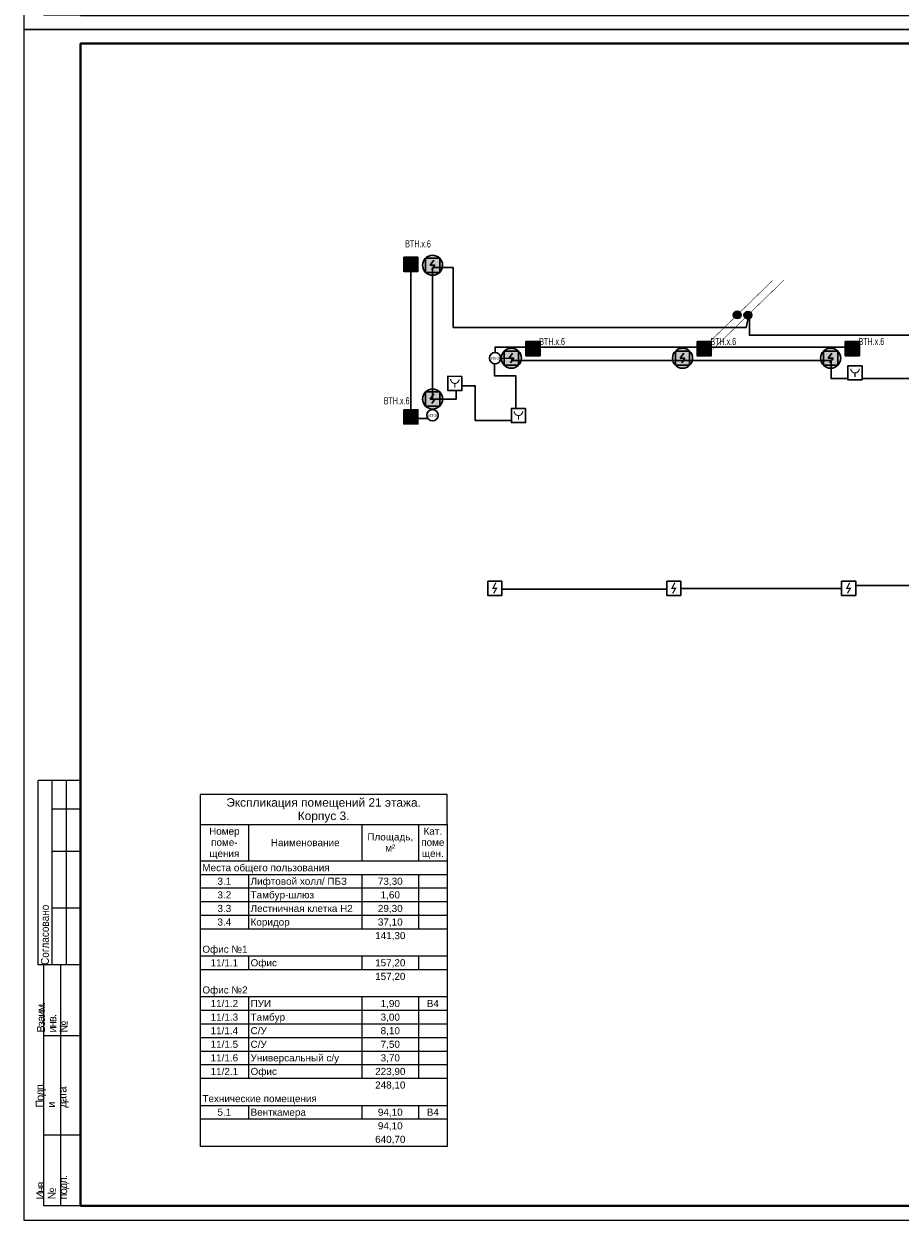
# Model space of a CAD drawing. Header units: millimetres. Extents: x -195178 to 1761886, y 140622 to 301105.
# Tile 97 of 131: x 959185 to 990073, y 182305 to 224498. Entities that reach past the tile are written whole.
import ezdxf
from ezdxf.enums import TextEntityAlignment as Align

# ---------------------------------------------------------------- set-up
doc = ezdxf.new("R2010")
doc.units = ezdxf.units.MM
doc.set_wipeout_variables(frame=1)
doc.linetypes.add('CONTINOUS', pattern=[0])
for name, color, linetype, lineweight in [('A-010-M_LINE-T', 7, 'Continuous', 18), ('format-line3', 7, 'Continuous', 13), ('RC-Извещатели_пожарные', 1, 'Continuous', 30), ('Z-000-P_SCHED', 7, 'Continuous', 20), ('Рамка', 7, 'Continuous', 18), ('СС-011-ПОЖ-СИГНАЛИЗАЦИЯ', 1, 'Continuous', 30), ('УГО АПС и АПЗ$0$_АПС_Оборудование', 1, 'Continuous', 30), ('УГО АПС и АПЗ$0$СС-011-ПОЖ-СИГНАЛИЗАЦИЯ', 1, 'Continuous', 30)]:
    doc.layers.add(name, color=color, linetype=linetype, lineweight=lineweight)
for name, color, linetype in [('EI_HATCH_GALV', 7, 'Continuous'), ('ПС', 1, 'Continuous'), ('формат', 250, 'Continuous')]:
    doc.layers.add(name, color=color, linetype=linetype)
doc.styles.add('1111', font='ARIALN.TTF')
doc.styles.add('Arial', font='arial.ttf', dxfattribs={"width": 0.9, "height": 700})
doc.styles.add('Arial Narrow', font='ARIALN.TTF', dxfattribs={"width": 0.9, "height": 600})
doc.styles.add('Arial_4', font='arial.ttf', dxfattribs={"height": 3})
doc.styles.add('Arial_5', font='arial.ttf', dxfattribs={"height": 2.5})
doc.styles.get("Standard").update_dxf_attribs({"font": 'isocpeur.ttf', "width": 0.9})

# ---------------------------------------------------------------- blocks, each defined once
blk = doc.blocks.new('*U29')
for p, q in [((-574, 155), (-589, 155)), ((-589, 90), (-589, 155)), ((-574, 145), (-584, 145)), ((-574, 130), (-584, 130)), ((-574, 110), (-584, 110)), ((-587, 90), (-589, 90)), ((-587, 5), (-587, 90)), ((-574, 90), (-587, 90)), ((-581, 5), (-581, 90)), ((-574, 65), (-587, 65)), ((-574, 30), (-587, 30)), ((-574, 5), (-587, 5))]:
    blk.add_line(p, q)
at = {"color": 0, "lineweight": 0}
blk.add_lwpolyline([(-594, 0), (0, 0), (0, 420), (-594, 420)], close=True, dxfattribs=at)
at = {"lineweight": 40}
blk.add_lwpolyline([(-574, 5), (-5, 5), (-5, 415), (-574, 415)], close=True, dxfattribs=at)
at = {"layer": 'format-line3', "linetype": 'ByBlock'}
for p, q in [((-584, 90), (-584, 155)), ((-579, 90), (-579, 155))]:
    blk.add_line(p, q, dxfattribs=at)
at = {"style": 'Arial', "width": 0.9}
blk.add_text('Формат:', height=2.8, dxfattribs=at).set_placement((-53.97, 1.25))
at = {"char_height": 2.8, "width": 0.2, "attachment_point": 4, "rotation": 90, "line_spacing_factor": 0.857143, "style": 'Arial'}
for s, insert in [('{\\W0.45993; }Согласовано', (-586.58, 90)), ('{\\W0.62543;\\T0.75; \\W1;Взаим. инв. №}', (-584, 66.14)), ('{\\W0.5838;\\T0.8; \\W1;Подп. и дата}', (-584, 39.63)), ('{\\W0.5838;\\T0.8; \\W1;Инв. № подл.}', (-583.77, 7.25))]:
    blk.add_mtext(s, dxfattribs=dict(at, insert=insert))
at = {"style": 'Arial', "width": 0.9, "flags": 8}
blk.add_attdef('FORMAT', (-36.87, 1.26), '', height=2.8, dxfattribs=at)
blk = doc.blocks.new('RC-UGO-IRA-01')
blk.add_wipeout([(2.5, 2.5), (2.5, -2.5), (-2.5, -2.5), (-2.5, 2.5)]).dxf.layer = 'RC-Извещатели_пожарные'
blk.add_wipeout([(-2.5, -2.5), (-2.5, 2.5), (2.5, 2.5), (2.5, -2.5)]).dxf.layer = 'RC-Извещатели_пожарные'
at = {"layer": 'RC-Извещатели_пожарные', "ltscale": 30}
blk.add_lwpolyline([(2.5, 2.5), (2.5, -2.5), (-2.5, -2.5), (-2.5, 2.5)], close=True, dxfattribs=at)
at = {"layer": 'RC-Извещатели_пожарные', "ltscale": 30, "const_width": 0.375}
blk.add_lwpolyline([(-1.5, 1.5, 1), (1.5, 1.5, 1)], format="xyb", dxfattribs=at)
blk.add_lwpolyline([(0, 0), (0, -1.5)], dxfattribs=at)
at = {"layer": 'RC-Извещатели_пожарные'}
blk.add_attdef('PSTN', text='', height=1.5, dxfattribs=at).set_placement((2.5, 2.5), align=Align.BOTTOM_CENTER)
blk = doc.blocks.new('ИП 212-45')
blk.add_wipeout([(346277, -75580), (346277, -76080), (345777, -76080), (345777, -75580)]).dxf.layer = 'RC-Извещатели_пожарные'
blk.add_wipeout([(345777, -76080), (345777, -75580), (346277, -75580), (346277, -76080)]).dxf.layer = 'RC-Извещатели_пожарные'
at = {"layer": 'RC-Извещатели_пожарные'}
blk.add_hatch(color=0, dxfattribs=at).paths.add_polyline_path([(346128, -75805), (346014, -76005), (345964, -76005), (346050, -75855), (345927, -75855), (346039, -75630), (346089, -75630), (346002, -75805)])
at = {"layer": 'RC-Извещатели_пожарные', "color": 0, "ltscale": 30}
for p, q in [((345777, -75580), (346277, -75580)), ((345777, -76080), (345777, -75580)), ((346277, -75580), (346277, -76080)), ((346277, -76080), (345777, -76080))]:
    blk.add_line(p, q, dxfattribs=at)
blk = doc.blocks.new('*U83')
h = blk.add_hatch(color=256)
edge = h.paths.add_edge_path()
edge.add_arc((0, 0), 38.7, 0, 360)
for points in [[(348, 348, 0, 50, 0), (206, 206, 5, 5, 0), (0, 0, 5, 5, 0)], [(0, 0, 0, 50, 0), (-141, -141, 5, 5, 0), (-348, -348, 5, 5, 0)]]:
    blk.add_lwpolyline(points, format="xyseb")
blk.add_circle((0, 0), 38.7)
blk = doc.blocks.new('*U80')
h = blk.add_hatch(color=256)
edge = h.paths.add_edge_path()
edge.add_arc((0, 0), 38.7, 0, 360)
for points in [[(0, 0, 0, 50, 0), (141, 141, 5, 5, 0), (348, 348, 5, 5, 0)], [(-348, -348, 0, 50, 0), (-206, -206, 5, 5, 0), (0, 0, 5, 5, 0)]]:
    blk.add_lwpolyline(points, format="xyseb")
blk.add_circle((0, 0), 38.7)
blk = doc.blocks.new('ИП в подвесном потолке')
at = {"layer": 'EI_HATCH_GALV', "lineweight": 30, "true_color": 0xffffff}
h = blk.add_hatch(color=7, dxfattribs=at)
h.dxf.hatch_style = 1
edge = h.paths.add_edge_path()
edge.add_arc((494584, -66648), 354, 0, 360)
at = {"color": 1, "linetype": 'ByBlock', "lineweight": -2}
for p, q in [((494624, -66471), (494501, -66648)), ((494501, -66648), (494667, -66648)), ((494667, -66648), (494553, -66811))]:
    blk.add_line(p, q, dxfattribs=at)
at = {"color": 1, "linetype": 'ByBlock', "lineweight": -2, "ltscale": 0.1}
blk.add_lwpolyline([(494334, -66398), (494834, -66398), (494834, -66898), (494334, -66898)], close=True, dxfattribs=at)
at = {"layer": 'СС-011-ПОЖ-СИГНАЛИЗАЦИЯ', "lineweight": 30}
blk.add_circle((494584, -66648), 354, dxfattribs=at)
blk = doc.blocks.new('*U77')
at = {"lineweight": 35, "true_color": 0xffffff}
h = blk.add_hatch(color=7, dxfattribs=at)
h.dxf.hatch_style = 1
h.paths.add_polyline_path([(0, 500), (0, 0), (500, 0), (500, 500)])
at = {"color": 1, "linetype": 'ByBlock', "lineweight": -2}
for p, q in [((289, 426), (167, 250)), ((167, 250), (333, 250)), ((333, 250), (219, 86))]:
    blk.add_line(p, q, dxfattribs=at)
at = {"color": 1, "linetype": 'ByBlock', "lineweight": -2, "ltscale": 0.1}
blk.add_lwpolyline([(0, 500), (500, 500), (500, 0), (0, 0)], close=True, dxfattribs=at)
at = {"color": 0, "linetype": 'ByBlock', "lineweight": -2, "style": '1111', "flags": 1}
for tag, p in [('NAME_DEVICE', (-64, -421)), ('NUM_POM', (-82, -847))]:
    blk.add_attdef(tag, p, '', height=125, dxfattribs=at)
at = {"color": 0, "linetype": 'ByBlock', "lineweight": -2, "style": '1111'}
blk.add_attdef('INDEX', (-63, -235), '', height=125, dxfattribs=at)
at = {"color": 0, "linetype": 'ByBlock', "lineweight": -2, "style": '1111', "width": 0.7}
blk.add_attdef('NUM_DEVICE', (-64, -630), '', height=125, dxfattribs=at)
blk = doc.blocks.new('УГО АПС и АПЗ$0$A$C0ED213A1')
blk.add_wipeout([(-200, 0), (0, -200), (200, 0), (0, 200)])
blk.add_circle((0, 0), 200)
at = {"layer": 'УГО АПС и АПЗ$0$СС-011-ПОЖ-СИГНАЛИЗАЦИЯ', "color": 1, "style": 'Arial Narrow', "width": 0.9}
blk.add_text('ИЗ-2О', height=100, dxfattribs=at).set_placement((-145, -58))

msp = doc.modelspace()

# ---------------------------------------------------------------- linework, layer by layer
at = {"layer": 'A-010-M_LINE-T'}
for p, q in [((965401, 197312), (965401, 196253)), ((974101, 197312), (965401, 197312)), ((974101, 196253), (974101, 197312)), ((965401, 196253), (965401, 184903)), ((965401, 196253), (974101, 196253)), ((967101, 196253), (967101, 194966)), ((971101, 196253), (971101, 194966)), ((973101, 196253), (973101, 194966)), ((974101, 196253), (974101, 184903)), ((967101, 194966), (965401, 194966)), ((971101, 194966), (967101, 194966)), ((973101, 194966), (971101, 194966)), ((974101, 194966), (973101, 194966)), ((967101, 194487), (965401, 194487)), ((971101, 194487), (967101, 194487)), ((967101, 194487), (967101, 194007)), ((973101, 194487), (971101, 194487)), ((971101, 194487), (971101, 194007)), ((974101, 194487), (973101, 194487)), ((973101, 194487), (973101, 194007)), ((967101, 194007), (965401, 194007)), ((971101, 194007), (967101, 194007)), ((967101, 194007), (967101, 193528)), ((973101, 194007), (971101, 194007)), ((971101, 194007), (971101, 193528)), ((974101, 194007), (973101, 194007)), ((973101, 194007), (973101, 193528)), ((967101, 193528), (965401, 193528)), ((971101, 193528), (967101, 193528)), ((967101, 193528), (967101, 193049)), ((973101, 193528), (971101, 193528)), ((971101, 193528), (971101, 193049)), ((974101, 193528), (973101, 193528)), ((973101, 193528), (973101, 193049)), ((967101, 193049), (965401, 193049)), ((971101, 193049), (967101, 193049)), ((967101, 193049), (967101, 192570)), ((973101, 193049), (971101, 193049)), ((971101, 193049), (971101, 192570)), ((974101, 193049), (973101, 193049)), ((973101, 193049), (973101, 192570)), ((967101, 192570), (965401, 192570)), ((971101, 192570), (967101, 192570)), ((973101, 192570), (971101, 192570)), ((974101, 192570), (973101, 192570)), ((967101, 191611), (965401, 191611)), ((971101, 191611), (967101, 191611)), ((967101, 191611), (967101, 191132)), ((973101, 191611), (971101, 191611)), ((971101, 191611), (971101, 191132)), ((974101, 191611), (973101, 191611)), ((973101, 191611), (973101, 191132)), ((967101, 191132), (965401, 191132)), ((971101, 191132), (967101, 191132)), ((973101, 191132), (971101, 191132)), ((974101, 191132), (973101, 191132)), ((967101, 190174), (965401, 190174)), ((971101, 190174), (967101, 190174)), ((967101, 190174), (967101, 189695)), ((973101, 190174), (971101, 190174)), ((971101, 190174), (971101, 189695)), ((974101, 190174), (973101, 190174)), ((973101, 190174), (973101, 189695)), ((967101, 189695), (965401, 189695)), ((971101, 189695), (967101, 189695)), ((967101, 189695), (967101, 189216)), ((973101, 189695), (971101, 189695)), ((971101, 189695), (971101, 189216)), ((974101, 189695), (973101, 189695)), ((973101, 189695), (973101, 189216)), ((967101, 189216), (965401, 189216)), ((971101, 189216), (967101, 189216)), ((967101, 189216), (967101, 188736)), ((973101, 189216), (971101, 189216)), ((971101, 189216), (971101, 188736)), ((974101, 189216), (973101, 189216)), ((973101, 189216), (973101, 188736)), ((967101, 188736), (965401, 188736)), ((971101, 188736), (967101, 188736)), ((967101, 188736), (967101, 188257)), ((973101, 188736), (971101, 188736)), ((971101, 188736), (971101, 188257)), ((974101, 188736), (973101, 188736)), ((973101, 188736), (973101, 188257)), ((967101, 188257), (965401, 188257)), ((971101, 188257), (967101, 188257)), ((967101, 188257), (967101, 187778)), ((973101, 188257), (971101, 188257)), ((971101, 188257), (971101, 187778)), ((974101, 188257), (973101, 188257)), ((973101, 188257), (973101, 187778)), ((967101, 187778), (965401, 187778)), ((971101, 187778), (967101, 187778)), ((967101, 187778), (967101, 187299)), ((973101, 187778), (971101, 187778)), ((971101, 187778), (971101, 187299)), ((974101, 187778), (973101, 187778)), ((973101, 187778), (973101, 187299)), ((967101, 187299), (965401, 187299)), ((971101, 187299), (967101, 187299)), ((973101, 187299), (971101, 187299)), ((974101, 187299), (973101, 187299)), ((967101, 186340), (965401, 186340)), ((971101, 186340), (967101, 186340)), ((967101, 186340), (967101, 185861)), ((973101, 186340), (971101, 186340)), ((971101, 186340), (971101, 185861)), ((974101, 186340), (973101, 186340)), ((973101, 186340), (973101, 185861)), ((967101, 185861), (965401, 185861)), ((971101, 185861), (967101, 185861)), ((973101, 185861), (971101, 185861)), ((974101, 185861), (973101, 185861)), ((974101, 184903), (965401, 184903))]:
    msp.add_line(p, q, dxfattribs=at)
at = {"layer": 'Рамка'}
msp.add_lwpolyline([(961185, 182805), (1018085, 182805), (1018085, 223805), (961185, 223805)], close=True, dxfattribs=at)
at = {"layer": 'СС-011-ПОЖ-СИГНАЛИЗАЦИЯ', "color": 1, "lineweight": 30, "ltscale": 100}
for points in [[(973425, 210577), (972821, 210577), (972821, 215768)], [(975798, 212749), (975798, 213101), (988539, 213101)]]:
    msp.add_lwpolyline(points, dxfattribs=at)
at = {"layer": 'СС-011-ПОЖ-СИГНАЛИЗАЦИЯ', "lineweight": 30, "ltscale": 100}
for points in [[(993571, 211990), (987642, 211990), (987642, 212625), (976381, 212625), (976381, 212701), (975773, 212704), (975773, 212086), (976523, 212086), (976523, 210505), (975773, 210505), (975773, 210505), (975098, 210505), (975092, 211733), (974428, 211733), (974428, 211267), (973595, 211267), (973595, 215902), (974323, 215902), (974323, 213794), (982589, 213794), (982589, 213794), (982589, 213794), (982724, 213794), (984652, 213794), (984736, 214222)], [(984764, 214222), (984764, 213516), (989618, 213516), (989618, 213516), (993571, 213516)], [(992265, 211885), (992265, 207769), (1006585, 207769), (1006585, 207468), (1001383, 207468), (1001383, 207440), (995806, 207440), (995806, 204694), (988234, 204694), (988234, 204585), (982093, 204585), (982093, 204563), (975785, 204563)]]:
    msp.add_lwpolyline(points, dxfattribs=at)

# ---------------------------------------------------------------- block references
at = {"xscale": 3.600000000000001, "yscale": 3.600000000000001, "zscale": 3.600000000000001, "rotation": 359.2880171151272}
for name, p in [('*U83', (984332, 214233)), ('*U80', (984709, 214225))]:
    msp.add_blockref(name, p, dxfattribs=at)
at = {"layer": 'ПС', "color": 7, "linetype": 'CONTINOUS', "lineweight": 30, "ltscale": 100}
ref = msp.add_blockref('*U77', (972573, 215768), dxfattribs=dict(at, xscale=1.000736, yscale=1.000736, zscale=1.000736))
ref.add_attrib('NUM_DEVICE', 'BTH.x.6', dxfattribs={"layer": '0', "color": 0, "linetype": 'ByBlock', "lineweight": -2, "ltscale": 100, "height": 250.2, "style": '1111', "width": 0.7}).set_placement((973079, 216614), align=Align.CENTER)
ref = msp.add_blockref('*U77', (976883, 212795), dxfattribs=dict(at, xscale=1.000736, yscale=1.000736, zscale=1.000736))
ref.add_attrib('NUM_DEVICE', 'BTH.x.6', dxfattribs={"layer": '0', "color": 0, "linetype": 'ByBlock', "lineweight": -2, "ltscale": 100, "height": 250.2, "style": '1111', "width": 0.7}).set_placement((977805, 213171), align=Align.CENTER)
ref = msp.add_blockref('*U77', (982918, 212795), dxfattribs=dict(at, xscale=1.000736, yscale=1.000736, zscale=1.000736))
ref.add_attrib('NUM_DEVICE', 'BTH.x.6', dxfattribs={"layer": '0', "color": 0, "linetype": 'ByBlock', "lineweight": -2, "ltscale": 100, "height": 250.2, "style": '1111', "width": 0.7}).set_placement((983840, 213171), align=Align.CENTER)
ref = msp.add_blockref('*U77', (988138, 212795), dxfattribs=dict(at, xscale=1.000736, yscale=1.000736, zscale=1.000736))
ref.add_attrib('NUM_DEVICE', 'BTH.x.6', dxfattribs={"layer": '0', "color": 0, "linetype": 'ByBlock', "lineweight": -2, "ltscale": 100, "height": 250.2, "style": '1111', "width": 0.7}).set_placement((989060, 213171), align=Align.CENTER)
ref = msp.add_blockref('*U77', (972573, 210388), dxfattribs=dict(at, xscale=1.000736, yscale=1.000736, zscale=1.000736))
ref.add_attrib('NUM_DEVICE', 'BTH.x.6', dxfattribs={"layer": '0', "color": 0, "linetype": 'ByBlock', "lineweight": -2, "ltscale": 100, "height": 250.2, "style": '1111', "width": 0.7}).set_placement((972326, 211080), align=Align.CENTER)
at = {"layer": 'СС-011-ПОЖ-СИГНАЛИЗАЦИЯ', "lineweight": 30}
for p in [(479009, 282632), (481786, 279354), (487821, 279354), (493042, 279354)]:
    msp.add_blockref('ИП в подвесном потолке', p, dxfattribs=at)
at = {"layer": 'формат', "xscale": 100, "yscale": 100, "zscale": 100}
for p in [(1018585, 224305), (1018585, 182305)]:
    msp.add_blockref('*U29', p, dxfattribs=at).add_auto_attribs({'FORMAT': 'А2'})

# ---------------------------------------------------------------- texts
at = {"layer": 'Z-000-P_SCHED', "line_spacing_factor": 0.941778}
for s, insert, char_height, width, attachment_point, style in [('Экспликация помещений 21 этажа. \\PКорпус 3.', (969751, 197186), 300, 9945.56, 2, 'Arial_4'), ('Номер\\Pпоме-\\Pщения', (966251, 196148), 250, 1285.52, 2, 'Arial_5'), ('Площадь,\\Pм\\fArial|b0|i0|c238|p34|;²', (972101, 195946), 250, 1925.21, 2, 'Arial_5'), ('Кат.\\Pпоме\\Pщен.', (973601, 196148), 250, 979.44, 2, 'Arial_5'), ('Наименование', (969101, 195744), 250, 2895.47, 2, 'Arial_5'), ('Места общего пользования', (965476, 194860), 250, 5356.32, 1, 'Arial_5'), ('3.1', (966251, 194381), 250, 581.54, 2, 'Arial_5'), ('Лифтовой холл/ ПБЗ', (967176, 194381), 250, 4052.44, 1, 'Arial_5'), ('73,30', (972101, 194381), 250, 1046.78, 2, 'Arial_5'), ('3.2', (966251, 193902), 250, 581.54, 2, 'Arial_5'), ('Тамбур-шлюз', (967176, 193902), 250, 2659.79, 1, 'Arial_5'), ('1,60', (972101, 193902), 250, 814.16, 2, 'Arial_5'), ('3.3', (966251, 193423), 250, 581.54, 2, 'Arial_5'), ('Лестничная клетка Н2', (967176, 193423), 250, 4300.36, 1, 'Arial_5'), ('29,30', (972101, 193423), 250, 1046.78, 2, 'Arial_5'), ('3.4', (966251, 192944), 250, 581.54, 2, 'Arial_5'), ('Коридор', (967176, 192944), 250, 1646.69, 1, 'Arial_5'), ('37,10', (972101, 192944), 250, 1046.78, 2, 'Arial_5'), ('141,30', (972101, 192464), 250, 1279.39, 2, 'Arial_5'), ('Офис №1', (965476, 191985), 250, 1903.79, 1, 'Arial_5'), ('11/1.1', (966251, 191506), 250, 1163.09, 2, 'Arial_5'), ('Офис', (967176, 191506), 250, 1107.99, 1, 'Arial_5'), ('157,20', (972101, 191506), 250, 1279.39, 2, 'Arial_5'), ('157,20', (972101, 191027), 250, 1279.39, 2, 'Arial_5'), ('Офис №2', (965476, 190548), 250, 1903.79, 1, 'Arial_5'), ('11/1.2', (966251, 190069), 250, 1163.09, 2, 'Arial_5'), ('ПУИ', (967176, 190069), 250, 863.13, 1, 'Arial_5'), ('1,90', (972101, 190069), 250, 814.16, 2, 'Arial_5'), ('B4', (973601, 190069), 250, 511.15, 2, 'Arial_5'), ('11/1.3', (966251, 189589), 250, 1163.09, 2, 'Arial_5'), ('Тамбур', (967176, 189589), 250, 1444.68, 1, 'Arial_5'), ('3,00', (972101, 189589), 250, 814.16, 2, 'Arial_5'), ('11/1.4', (966251, 189110), 250, 1163.09, 2, 'Arial_5'), ('С/У', (967176, 189110), 250, 679.49, 1, 'Arial_5'), ('8,10', (972101, 189110), 250, 814.16, 2, 'Arial_5'), ('11/1.5', (966251, 188631), 250, 1163.09, 2, 'Arial_5'), ('С/У', (967176, 188631), 250, 679.49, 1, 'Arial_5'), ('7,50', (972101, 188631), 250, 814.16, 2, 'Arial_5'), ('11/1.6', (966251, 188152), 250, 1163.09, 2, 'Arial_5'), ('Универсальный с/у', (967176, 188152), 250, 3712.69, 1, 'Arial_5'), ('3,70', (972101, 188152), 250, 814.16, 2, 'Arial_5'), ('11/2.1', (966251, 187673), 250, 1163.09, 2, 'Arial_5'), ('Офис', (967176, 187673), 250, 1107.99, 1, 'Arial_5'), ('223,90', (972101, 187673), 250, 1279.39, 2, 'Arial_5'), ('248,10', (972101, 187193), 250, 1279.39, 2, 'Arial_5'), ('Технические помещения', (965476, 186714), 250, 4823.75, 1, 'Arial_5'), ('5.1', (966251, 186235), 250, 581.54, 2, 'Arial_5'), ('Венткамера', (967176, 186235), 250, 2332.29, 1, 'Arial_5'), ('94,10', (972101, 186235), 250, 1046.78, 2, 'Arial_5'), ('B4', (973601, 186235), 250, 511.15, 2, 'Arial_5'), ('94,10', (972101, 185756), 250, 1046.78, 2, 'Arial_5'), ('640,70', (972101, 185277), 250, 1279.39, 2, 'Arial_5')]:
    msp.add_mtext(s, dxfattribs=dict(at, insert=insert, char_height=char_height, width=width, attachment_point=attachment_point, style=style))

# ---------------------------------------------------------------- next in the draw order: block references
at = {"layer": 'RC-Извещатели_пожарные', "rotation": 359.9525678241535}
for p, xscale, yscale, zscale in [((988485, 212188), 99.99999999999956, 99.99999999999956, 99.99999999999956), ((974379, 211817), 99.99999999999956, 99.99999999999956, 99.99999999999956), ((976619, 210684), 99.99999999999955, 99.99999999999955, 99.99999999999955)]:
    msp.add_blockref('RC-UGO-IRA-01', p, dxfattribs=dict(at, xscale=xscale, yscale=yscale, zscale=zscale))
at = {"layer": 'СС-011-ПОЖ-СИГНАЛИЗАЦИЯ', "color": 0, "lineweight": 30}
for p in [(629759, 280420), (636070, 280420), (642232, 280420)]:
    msp.add_blockref('ИП 212-45', p, dxfattribs=at)
at = {"layer": 'УГО АПС и АПЗ$0$_АПС_Оборудование'}
msp.add_blockref('УГО АПС и АПЗ$0$A$C0ED213A1', (975796, 212709), dxfattribs=at)

# ---------------------------------------------------------------- next in the draw order: block references
at = {"layer": 'СС-011-ПОЖ-СИГНАЛИЗАЦИЯ', "lineweight": 30}
msp.add_blockref('ИП в подвесном потолке', (479009, 277915), dxfattribs=at)

# ---------------------------------------------------------------- next in the draw order: block references
at = {"layer": 'УГО АПС и АПЗ$0$_АПС_Оборудование'}
msp.add_blockref('УГО АПС и АПЗ$0$A$C0ED213A1', (973590, 210692), dxfattribs=at)

doc.saveas('drawing.dxf')
